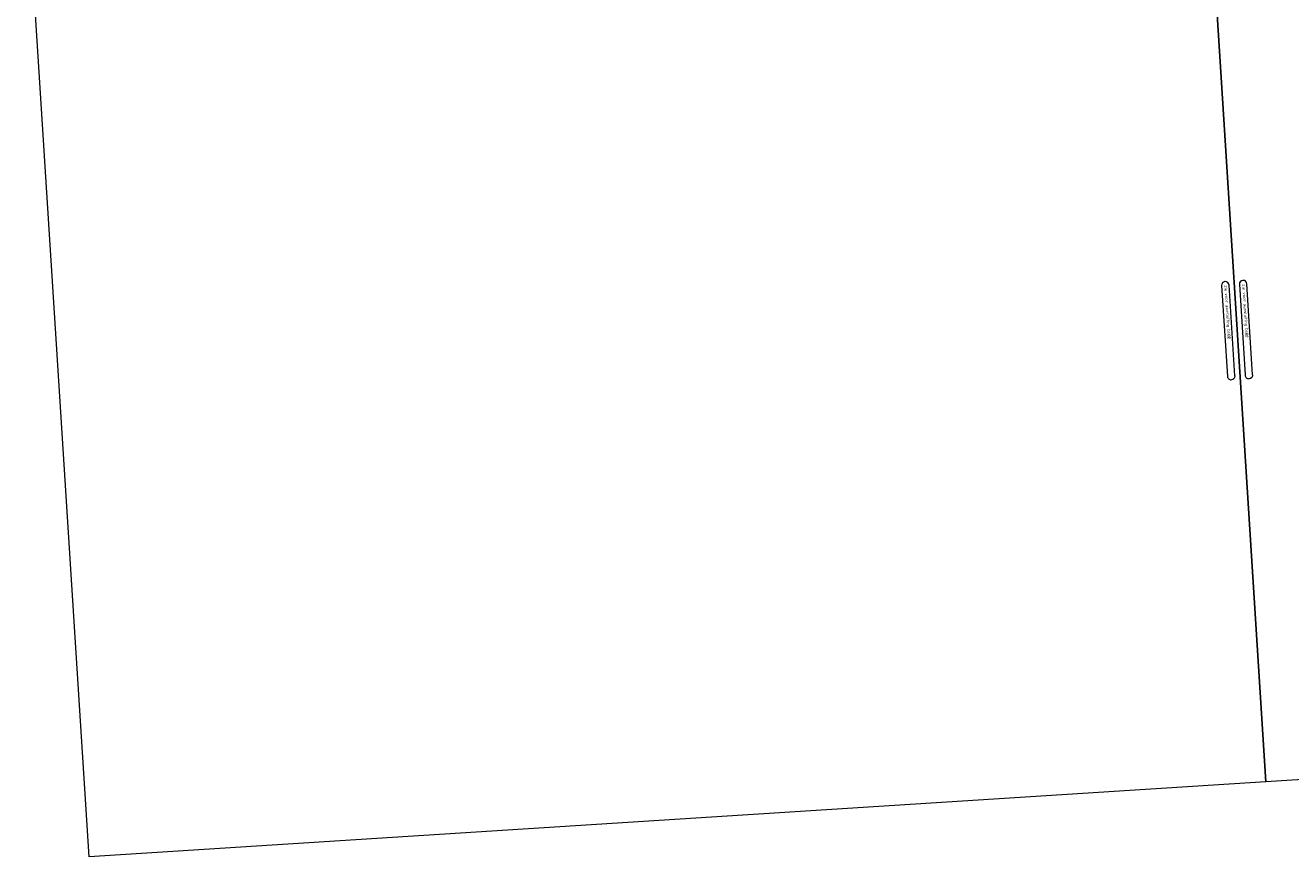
# Model space of a CAD drawing. Header units: metres. Extents: x 162278 to 162691, y 502510 to 503024.
# Tile 1 of 13: x 162298 to 162504, y 502510 to 502645. Entities that reach past the tile are written whole.
import ezdxf

# ---------------------------------------------------------------- set-up
doc = ezdxf.new("R2010")
doc.units = ezdxf.units.M
doc.layers.add('X-XX-AL-TEKENBLAD-S-200', color=7, linetype='Continuous', lineweight=18)
doc.layers.add('X-XX-AL-TEKENBLAD_VIEWPORT-G', color=7, linetype='Continuous', lineweight=18, plot=False)
doc.styles.add('NLCS-ISO', font='NLCS-ISO.ttf')

# ---------------------------------------------------------------- blocks, each defined once
blk = doc.blocks.new('SAL-TEKENBLAD_AANSLUITING_ANDER_BLAD-SO')
for p, q in [((-39.8, 3), (-39.8, 3)), ((-36.9, 0), (36.9, 0)), ((37.1, 6), (-36.8, 6))]:
    blk.add_line(p, q)
for centre, radius, start, end in [((-36.9, 3), 3, 90, 180), ((-36.9, 2.9), 2.95, 180, 270), ((37.1, 2.9), 2.95, 265.3329, 0)]:
    blk.add_arc(centre, radius, start, end)
at = {"extrusion": (0, 0, -1)}
blk.add_arc((-37.1, 3), 3, 90, 180, dxfattribs=at)
at = {"lineweight": 25, "style": 'NLCS-ISO'}
blk.add_text('zie voor aansluiting blad:', height=2.5, dxfattribs=at).set_placement((-36.8, 2.2))
blk.add_attdef('BLADNAAM', (3, 2.2), '', height=2.5, dxfattribs=at)

msp = doc.modelspace()

# ---------------------------------------------------------------- linework, layer by layer
at = {"layer": 'X-XX-AL-TEKENBLAD_VIEWPORT-G'}
for points in [[(162489.39, 502685.63), (162680.4, 502697.77), (162690.76, 502534.7), (162499.75, 502522.56)], [(162298.37, 502673.49), (162489.39, 502685.63), (162499.75, 502522.56), (162308.74, 502510.42)]]:
    msp.add_lwpolyline(points, close=True, dxfattribs=at)

# ---------------------------------------------------------------- block references
at = {"layer": 'X-XX-AL-TEKENBLAD-S-200', "xscale": 0.1999999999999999, "yscale": 0.1999999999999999, "zscale": 0.1999999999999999, "rotation": 273.636656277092}
for p, values in [((162493.04, 502595.79), {'BLADNAAM': '02'}), ((162495.93, 502595.98), {'BLADNAAM': '01'})]:
    msp.add_blockref('SAL-TEKENBLAD_AANSLUITING_ANDER_BLAD-SO', p, dxfattribs=at).add_auto_attribs(values)

doc.saveas('drawing.dxf')
